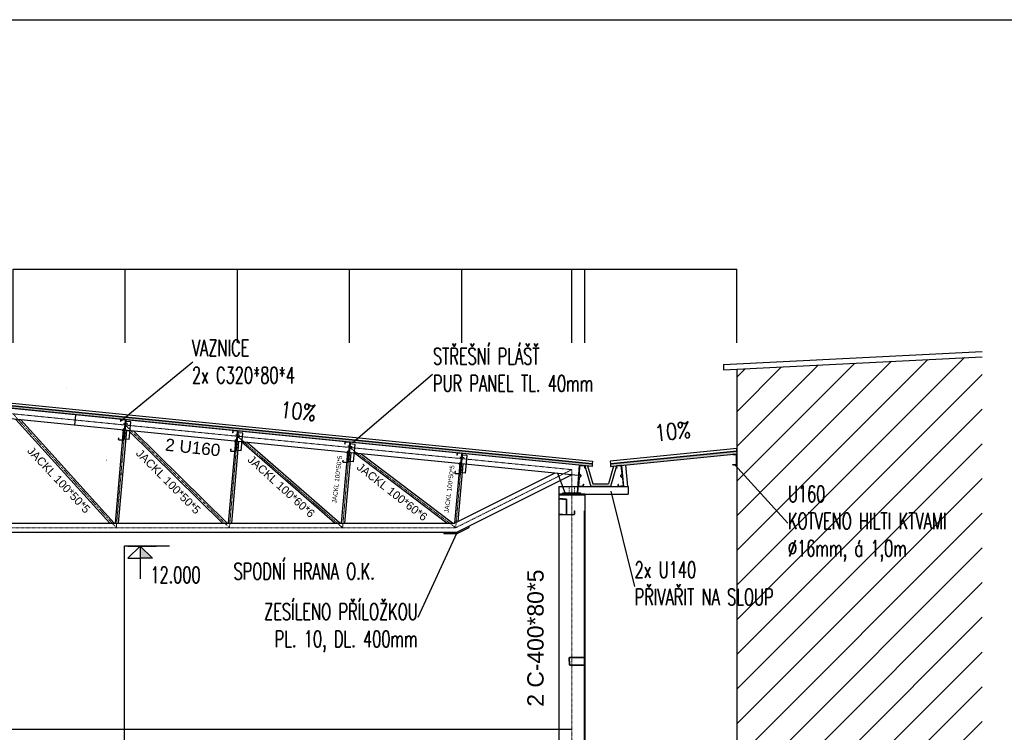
# Model space of a CAD drawing. Header units: millimetres. Extents: x -1190408159 to 361788912, y -2544212749 to 93633750.
# Tile 49 of 69: x 260957 to 275701, y -35990 to -25311. Entities that reach past the tile are written whole.
import ezdxf
from ezdxf.enums import TextEntityAlignment as Align

# ---------------------------------------------------------------- set-up
doc = ezdxf.new("R2010")
doc.units = ezdxf.units.MM
doc.header["$PDSIZE"] = -1
doc.linetypes.add('DASHDOT', pattern=[25.4, 12.7, -6.35, 0, -6.35])
doc.linetypes.add('HIDDEN2', pattern=[0.1875, 0.125, -0.0625])
for name, color, linetype in [('CKTEXTY_MALE', 6, 'Continuous'), ('CSPROFILY_POHLEDY', 7, 'Continuous'), ('CSPROFILY_SKRYTE', 6, 'HIDDEN2'), ('KOTY', 3, 'Continuous'), ('KOTY-VYSKA', 7, 'Continuous'), ('POPIS', 7, 'Continuous'), ('SRAFY', 9, 'Continuous'), ('SUMA', 7, 'Continuous'), ('ŠRAFY', 8, 'Continuous')]:
    doc.layers.add(name, color=color, linetype=linetype)
doc.layers.add('OSY', color=4, linetype='DASHDOT', lineweight=18)
doc.styles.add('100', font='romans.shx', dxfattribs={"width": 0.65, "height": 0.25})
doc.styles.add('50', font='romans.shx', dxfattribs={"width": 0.65, "height": 0.125})
doc.styles.add('ARIAL', font='ARIAL.TTF', dxfattribs={"height": 1000})
doc.styles.add('S2_5', font='ROMANS.shx', dxfattribs={"width": 0.65, "height": 2.5})
doc.dimstyles.new('100', dxfattribs={"dimscale": 0.1, "dimtxt": 1, "dimasz": 1, "dimexe": 1, "dimexo": 5, "dimgap": 1, "dimtad": 1, "dimdec": 0, "dimlfac": 1000, "dimrnd": 1, "dimdsep": 46, "dimtxsty": '100', "dimblk": 'lin_kot', "dimcen": 0, "dimclrd": 256, "dimclre": 256, "dimaunit": 2, "dimadec": 3, "dimazin": 0, "dimtfac": 1, "dimtdec": 0, "dimtix": 1, "dimtmove": 2, "dimatfit": 3, "dimldrblk": 'sip_kot', "dimfxl": 1, "dimtvp": 2.5, "dimtolj": 1, "dimtzin": 0, "dimarcsym": 0})

# ---------------------------------------------------------------- blocks, each defined once
blk = doc.blocks.new('lin_kot')
at = {"linetype": 'Continuous'}
for q in [(-1, 0), (1, 0)]:
    blk.add_line((0, 0), q, dxfattribs=at)
for points in [[(0, 0), (-1, -1)], [(0, 0), (1, 1)]]:
    blk.add_lwpolyline(points, dxfattribs=at)
blk = doc.blocks.new('*D1337')
at = {"layer": 'Defpoints', "color": 0, "lineweight": 80, "transparency": 16777216}
for p in [(271693, -29048), (269420, -30157), (271693, -30157)]:
    blk.add_point(p, dxfattribs=at)
at = {"layer": 'KOTY', "lineweight": -2, "transparency": 16777216}
for p, q in [((269420, -30156), (269420, -29048)), ((269420, -29048), (271693, -29048)), ((271693, -30156), (271693, -29048))]:
    blk.add_line(p, q, dxfattribs=at)
at = {"layer": 'KOTY', "lineweight": -2, "transparency": 16777216, "xscale": 0.1, "yscale": 0.1, "zscale": 0.1, "rotation": 180}
blk.add_blockref('lin_kot', (269420, -29048), dxfattribs=at)
at = {"layer": 'KOTY', "lineweight": -2, "transparency": 16777216, "xscale": 0.1, "yscale": 0.1, "zscale": 0.1}
blk.add_blockref('lin_kot', (271693, -29048), dxfattribs=at)
at = {"layer": 'KOTY', "color": 0, "transparency": 16777216, "insert": (270557, -29048), "char_height": 0.25, "attachment_point": 5, "style": '100'}
blk.add_mtext('\\A1;2273600', dxfattribs=at)
blk = doc.blocks.new('sip_kot')
at = {"linetype": 'Continuous'}
blk.add_lwpolyline([(0, 0, 0, 0.7, 0), (-3, 0, 0.7, 0.7, 0)], format="xyseb", dxfattribs=at)
blk = doc.blocks.new('*D1338')
at = {"layer": 'Defpoints', "color": 0, "lineweight": 80, "transparency": 16777216}
for p in [(269420, -29048), (269224, -30157), (269420, -30157)]:
    blk.add_point(p, dxfattribs=at)
at = {"layer": 'KOTY', "lineweight": -2, "transparency": 16777216}
for p, q in [((269224, -30156), (269224, -29048)), ((269224, -29048), (269420, -29048)), ((269420, -30156), (269420, -29048))]:
    blk.add_line(p, q, dxfattribs=at)
at = {"layer": 'KOTY', "lineweight": -2, "transparency": 16777216, "xscale": 0.1, "yscale": 0.1, "zscale": 0.1, "rotation": 180}
blk.add_blockref('lin_kot', (269224, -29048), dxfattribs=at)
at = {"layer": 'KOTY', "lineweight": -2, "transparency": 16777216, "xscale": 0.1, "yscale": 0.1, "zscale": 0.1}
blk.add_blockref('lin_kot', (269420, -29048), dxfattribs=at)
at = {"layer": 'KOTY', "color": 0, "transparency": 16777216, "insert": (269322, -29048), "char_height": 0.25, "attachment_point": 5, "style": '100'}
blk.add_mtext('\\A1;196000', dxfattribs=at)
blk = doc.blocks.new('A$C45533091')
at = {"layer": 'SUMA'}
for p, q in [((-0.06, 0.076), (-0.06, 0.08)), ((-0.06, 0.08), (-0.009, 0.08)), ((-0.06, 0.076), (-0.009, 0.076)), ((-0.004, -0.071), (-0.004, 0.071)), ((0, -0.071), (0, 0.071)), ((-0.06, -0.08), (-0.06, -0.076)), ((-0.06, -0.076), (-0.009, -0.076)), ((-0.06, -0.08), (-0.009, -0.08))]:
    blk.add_line(p, q, dxfattribs=at)
for centre, radius, start, end in [((-0.009, 0.071), 0.009, 360, 90), ((-0.009, 0.071), 0.005, 360, 90), ((-0.009, -0.071), 0.005, 270, 360), ((-0.009, -0.071), 0.009, 270, 360)]:
    blk.add_arc(centre, radius, start, end, dxfattribs=at)
blk = doc.blocks.new('Vaznice')
at = {"layer": 'SUMA'}
for p, q in [((118, 37), (118, -78)), ((122, -78), (122, 37)), ((194, 37), (194, 11)), ((198, 37), (198, 11)), ((198, 37), (198, 11)), ((118, -265), (118, -150)), ((122, -88), (141, -107)), ((122, -140), (141, -121)), ((122, -150), (122, -265)), ((125, -85), (144, -104)), ((125, -143), (144, -124)), ((194, -265), (194, -239)), ((198, -265), (198, -239)), ((198, -265), (198, -239))]:
    blk.add_line(p, q, dxfattribs=at)
at = {"layer": 'SUMA', "color": 7, "linetype": 'Continuous'}
for p, q in [((127, 46), (189, 46)), ((127, 42), (189, 42)), ((194, 11), (198, 11)), ((127, -270), (189, -270)), ((127, -274), (189, -274)), ((194, -239), (198, -239))]:
    blk.add_line(p, q, dxfattribs=at)
for centre, radius, start, end in [((127, 37), 9, 90, 180), ((127, 37), 5, 90, 180), ((127, -265), 9, 180, 270), ((127, -265), 5, 180, 270)]:
    blk.add_arc(centre, radius, start, end, dxfattribs=at)
at = {"layer": 'SUMA'}
for centre, radius, start, end in [((189, 37), 9, 0, 90), ((189, 37), 5, 0, 90), ((132, -78), 14, 180, 224.9113), ((132, -150), 14, 135.0887, 180), ((132, -78), 10, 180, 224.9113), ((132, -150), 10, 135.0887, 180), ((134, -114), 10, 0, 44.9113), ((134, -114), 10, 315.0887, 0), ((134, -114), 14, 0, 44.4153), ((134, -114), 14, 315.5847, 0), ((189, -265), 9, 270, 0), ((189, -265), 5, 270, 0)]:
    blk.add_arc(centre, radius, start, end, dxfattribs=at)
blk = doc.blocks.new('A$C702019A3')
at = {"layer": 'SUMA', "xscale": -1, "rotation": 174.2894068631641}
blk.add_blockref('Vaznice', (-145, -261), dxfattribs=at)
blk = doc.blocks.new('*D1343')
at = {"layer": 'Defpoints', "color": 0, "lineweight": 80, "transparency": 16777216}
for p in [(245459, -35944), (269224, -35944), (269224, -35944)]:
    blk.add_point(p, dxfattribs=at)
at = {"layer": 'KOTY', "lineweight": -2, "transparency": 16777216}
for p, q in [((245459, -35944), (245459, -35944)), ((245459, -35944), (269224, -35944)), ((269224, -35944), (269224, -35944))]:
    blk.add_line(p, q, dxfattribs=at)
at = {"layer": 'KOTY', "lineweight": -2, "transparency": 16777216, "xscale": 0.1, "yscale": 0.1, "zscale": 0.1, "rotation": 180}
blk.add_blockref('lin_kot', (245459, -35944), dxfattribs=at)
at = {"layer": 'KOTY', "lineweight": -2, "transparency": 16777216, "xscale": 0.1, "yscale": 0.1, "zscale": 0.1}
blk.add_blockref('lin_kot', (269224, -35944), dxfattribs=at)
at = {"layer": 'KOTY', "color": 0, "transparency": 16777216, "insert": (257341, -35944), "char_height": 0.25, "attachment_point": 5, "style": '100'}
blk.add_mtext('\\A1;23765000', dxfattribs=at)
blk = doc.blocks.new('*D1361')
at = {"layer": 'Defpoints', "color": 0, "lineweight": 80, "transparency": 16777216}
for p in [(261790, -31232), (261775, -31388), (261775, -31388)]:
    blk.add_point(p, dxfattribs=at)
at = {"layer": 'KOTY', "lineweight": -2, "transparency": 16777216}
for p, q in [((261790, -31232), (261775, -31388)), ((261791, -31232), (261791, -31232)), ((261775, -31388), (261775, -31388))]:
    blk.add_line(p, q, dxfattribs=at)
at = {"layer": 'KOTY', "lineweight": -2, "transparency": 16777216, "xscale": 0.1, "yscale": 0.1, "zscale": 0.1}
for p, rotation in [((261790, -31232), 84.2894068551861), ((261775, -31388), 264.2894068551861)]:
    blk.add_blockref('lin_kot', p, dxfattribs=dict(at, rotation=rotation))
at = {"layer": 'KOTY', "color": 0, "transparency": 16777216, "insert": (261656, -30843), "char_height": 0.25, "attachment_point": 5, "rotation": 84.2894, "style": '100'}
blk.add_mtext('\\A1;156800', dxfattribs=at)
blk = doc.blocks.new('*D1362')
at = {"layer": 'Defpoints', "color": 0, "lineweight": 80, "transparency": 16777216}
for p in [(262449, -32117), (262497, -32121), (262497, -32121)]:
    blk.add_point(p, dxfattribs=at)
at = {"layer": 'KOTY', "lineweight": -2, "transparency": 16777216}
for p, q in [((262449, -32116), (262449, -32117)), ((262449, -32117), (262497, -32121)), ((262498, -32121), (262497, -32121))]:
    blk.add_line(p, q, dxfattribs=at)
at = {"layer": 'KOTY', "lineweight": -2, "transparency": 16777216, "xscale": 0.1, "yscale": 0.1, "zscale": 0.1}
for p, rotation in [((262449, -32117), 174.9999772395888), ((262497, -32121), 354.9999772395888)]:
    blk.add_blockref('lin_kot', p, dxfattribs=dict(at, rotation=rotation))
at = {"layer": 'KOTY', "color": 0, "transparency": 16777216, "insert": (262259, -31910), "char_height": 0.25, "attachment_point": 5, "rotation": 355, "style": '100'}
blk.add_mtext('\\A1;49000', dxfattribs=at)
blk = doc.blocks.new('vys_kota')
at = {"linetype": 'Continuous'}
for p, q in [((0, 0), (0, 5.01)), ((0, 0), (-1.88, 1.88)), ((-1.88, 1.88), (0, 1.88)), ((1.88, 1.88), (0, 1.88)), ((0, 0), (1.88, 1.88))]:
    blk.add_line(p, q, dxfattribs=at)
for points in [[(0, 1.88), (0, 0), (1.88, 1.88)], [(0, 0), (1.88, 1.88), (0, 1.88), (0, 0)]]:
    blk.add_solid(points, dxfattribs=at)
at = {"color": 7, "linetype": 'Continuous', "style": 'S2_5', "width": 0.65}
blk.add_attdef('VYSKA', (1.57, 3.17), '', height=2.5, dxfattribs=at)
blk = doc.blocks.new('*D1364')
at = {"layer": 'Defpoints', "color": 0, "lineweight": 80, "transparency": 16777216}
for p in [(262525, -33198), (263202, -33198), (261976, -44958)]:
    blk.add_point(p, dxfattribs=at)
at = {"layer": 'KOTY', "lineweight": -2, "transparency": 16777216}
for p, q in [((263201, -33198), (262525, -33198)), ((262525, -44958), (262525, -33198)), ((261977, -44958), (262525, -44958))]:
    blk.add_line(p, q, dxfattribs=at)
at = {"layer": 'KOTY', "lineweight": -2, "transparency": 16777216, "xscale": 0.1, "yscale": 0.1, "zscale": 0.1}
for p, rotation in [((262525, -33198), 90), ((262525, -44958), 270)]:
    blk.add_blockref('lin_kot', p, dxfattribs=dict(at, rotation=rotation))
at = {"layer": 'KOTY', "color": 0, "transparency": 16777216, "insert": (262525, -39078), "char_height": 0.25, "attachment_point": 5, "rotation": 90, "style": '100'}
blk.add_mtext('\\A1;11759811', dxfattribs=at)
blk = doc.blocks.new('A$C0B455823')
at = {"layer": 'SRAFY', "color": 1}
for p, q in [((47, 91), (-20, 98)), ((-13, -134), (13, 134)), ((-5, -135), (21, 134)), ((17, 85), (9, 86)), ((18, 103), (10, 103)), ((93, 126), (13, 134)), ((66, -142), (93, 126)), ((28, -98), (-39, -92)), ((66, -142), (-13, -134)), ((-2, -104), (-10, -103)), ((-1, -86), (-9, -86))]:
    blk.add_line(p, q, dxfattribs=at)
at = {"layer": 'SRAFY', "color": 1, "xscale": -0.9999999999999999, "rotation": 354.2894068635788}
blk.add_blockref('Vaznice', (129, 102), dxfattribs=at)
blk = doc.blocks.new('*D1366')
at = {"layer": 'Defpoints', "color": 0, "lineweight": 80, "transparency": 16777216}
for p in [(269224, -29048), (267576, -30157), (269224, -30157)]:
    blk.add_point(p, dxfattribs=at)
at = {"layer": 'KOTY', "lineweight": -2, "transparency": 16777216}
for p, q in [((267576, -30156), (267576, -29048)), ((267576, -29048), (269224, -29048)), ((269224, -30156), (269224, -29048))]:
    blk.add_line(p, q, dxfattribs=at)
at = {"layer": 'KOTY', "lineweight": -2, "transparency": 16777216, "xscale": 0.1, "yscale": 0.1, "zscale": 0.1, "rotation": 180}
blk.add_blockref('lin_kot', (267576, -29048), dxfattribs=at)
at = {"layer": 'KOTY', "lineweight": -2, "transparency": 16777216, "xscale": 0.1, "yscale": 0.1, "zscale": 0.1}
blk.add_blockref('lin_kot', (269224, -29048), dxfattribs=at)
at = {"layer": 'KOTY', "color": 0, "transparency": 16777216, "insert": (268400, -29048), "char_height": 0.25, "attachment_point": 5, "style": '100'}
blk.add_mtext('\\A1;1647380', dxfattribs=at)
blk = doc.blocks.new('*D1367')
at = {"layer": 'Defpoints', "color": 0, "lineweight": 80, "transparency": 16777216}
for p in [(267576, -29048), (265897, -30157), (267576, -30157)]:
    blk.add_point(p, dxfattribs=at)
at = {"layer": 'KOTY', "lineweight": -2, "transparency": 16777216}
for p, q in [((265897, -30156), (265897, -29048)), ((265897, -29048), (267576, -29048)), ((267576, -30156), (267576, -29048))]:
    blk.add_line(p, q, dxfattribs=at)
at = {"layer": 'KOTY', "lineweight": -2, "transparency": 16777216, "xscale": 0.1, "yscale": 0.1, "zscale": 0.1, "rotation": 180}
blk.add_blockref('lin_kot', (265897, -29048), dxfattribs=at)
at = {"layer": 'KOTY', "lineweight": -2, "transparency": 16777216, "xscale": 0.1, "yscale": 0.1, "zscale": 0.1}
blk.add_blockref('lin_kot', (267576, -29048), dxfattribs=at)
at = {"layer": 'KOTY', "color": 0, "transparency": 16777216, "insert": (266737, -29048), "char_height": 0.25, "attachment_point": 5, "style": '100'}
blk.add_mtext('\\A1;1679720', dxfattribs=at)
blk = doc.blocks.new('*D1368')
at = {"layer": 'Defpoints', "color": 0, "lineweight": 80, "transparency": 16777216}
for p in [(265897, -29048), (264217, -30157), (265897, -30157)]:
    blk.add_point(p, dxfattribs=at)
at = {"layer": 'KOTY', "lineweight": -2, "transparency": 16777216}
for p, q in [((264217, -30156), (264217, -29048)), ((264217, -29048), (265897, -29048)), ((265897, -30156), (265897, -29048))]:
    blk.add_line(p, q, dxfattribs=at)
at = {"layer": 'KOTY', "lineweight": -2, "transparency": 16777216, "xscale": 0.1, "yscale": 0.1, "zscale": 0.1, "rotation": 180}
blk.add_blockref('lin_kot', (264217, -29048), dxfattribs=at)
at = {"layer": 'KOTY', "lineweight": -2, "transparency": 16777216, "xscale": 0.1, "yscale": 0.1, "zscale": 0.1}
blk.add_blockref('lin_kot', (265897, -29048), dxfattribs=at)
at = {"layer": 'KOTY', "color": 0, "transparency": 16777216, "insert": (265057, -29048), "char_height": 0.25, "attachment_point": 5, "style": '100'}
blk.add_mtext('\\A1;1679720', dxfattribs=at)
blk = doc.blocks.new('*D1369')
at = {"layer": 'Defpoints', "color": 0, "lineweight": 80, "transparency": 16777216}
for p in [(264217, -29048), (262537, -30157), (264217, -30157)]:
    blk.add_point(p, dxfattribs=at)
at = {"layer": 'KOTY', "lineweight": -2, "transparency": 16777216}
for p, q in [((262537, -30156), (262537, -29048)), ((262537, -29048), (264217, -29048)), ((264217, -30156), (264217, -29048))]:
    blk.add_line(p, q, dxfattribs=at)
at = {"layer": 'KOTY', "lineweight": -2, "transparency": 16777216, "xscale": 0.1, "yscale": 0.1, "zscale": 0.1, "rotation": 180}
blk.add_blockref('lin_kot', (262537, -29048), dxfattribs=at)
at = {"layer": 'KOTY', "lineweight": -2, "transparency": 16777216, "xscale": 0.1, "yscale": 0.1, "zscale": 0.1}
blk.add_blockref('lin_kot', (264217, -29048), dxfattribs=at)
at = {"layer": 'KOTY', "color": 0, "transparency": 16777216, "insert": (263377, -29048), "char_height": 0.25, "attachment_point": 5, "style": '100'}
blk.add_mtext('\\A1;1679720', dxfattribs=at)
blk = doc.blocks.new('*D1370')
at = {"layer": 'Defpoints', "color": 0, "lineweight": 80, "transparency": 16777216}
for p in [(262537, -29048), (260858, -30157), (262537, -30157)]:
    blk.add_point(p, dxfattribs=at)
at = {"layer": 'KOTY', "lineweight": -2, "transparency": 16777216}
for p, q in [((260858, -30156), (260858, -29048)), ((260858, -29048), (262537, -29048)), ((262537, -30156), (262537, -29048))]:
    blk.add_line(p, q, dxfattribs=at)
at = {"layer": 'KOTY', "lineweight": -2, "transparency": 16777216, "xscale": 0.1, "yscale": 0.1, "zscale": 0.1, "rotation": 180}
blk.add_blockref('lin_kot', (260858, -29048), dxfattribs=at)
at = {"layer": 'KOTY', "lineweight": -2, "transparency": 16777216, "xscale": 0.1, "yscale": 0.1, "zscale": 0.1}
blk.add_blockref('lin_kot', (262537, -29048), dxfattribs=at)
at = {"layer": 'KOTY', "color": 0, "transparency": 16777216, "insert": (261697, -29048), "char_height": 0.25, "attachment_point": 5, "style": '100'}
blk.add_mtext('\\A1;1679720', dxfattribs=at)
blk = doc.blocks.new('A$C3FF1313D')
at = {"layer": 'CSPROFILY_POHLEDY'}
blk.add_line((17, -2), (17, -2), dxfattribs=at)
blk.add_line((17, -2), (17, -2), dxfattribs=at)
blk.add_line((17, -2), (17, -2), dxfattribs=at)
blk.add_line((17, -2), (17, -2), dxfattribs=at)
blk.add_line((17, -2), (17, -2), dxfattribs=at)
at = {"layer": 'OSY', "color": 1}
blk.add_line((17, -2), (17, -2), dxfattribs=at)
blk.add_line((17, -2), (17, -2), dxfattribs=at)
at = {"layer": 'SUMA', "color": 1}
blk.add_line((17, -2), (17, -2), dxfattribs=at)
blk.add_line((17, -2), (17, -2), dxfattribs=at)
blk.add_line((17, -2), (17, -2), dxfattribs=at)
blk.add_line((17, -2), (17, -2), dxfattribs=at)
at = {"layer": 'SUMA', "xscale": -0.001000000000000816, "yscale": 0.000999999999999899, "zscale": 0.001, "rotation": 354.9999772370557}
blk.add_blockref('Vaznice', (17, -2), dxfattribs=at)
blk = doc.blocks.new('A$C7C5A5B29')
at = {"layer": 'SUMA'}
for p, q in [((0.111, 0), (-0.111, 0)), ((-0.12, -0.06), (-0.12, -0.009)), ((-0.116, -0.06), (-0.12, -0.06)), ((-0.116, -0.06), (-0.116, -0.009)), ((0.111, -0.004), (-0.111, -0.004)), ((0.116, -0.06), (0.116, -0.009)), ((0.12, -0.06), (0.116, -0.06)), ((0.12, -0.06), (0.12, -0.009))]:
    blk.add_line(p, q, dxfattribs=at)
for centre, radius, start, end in [((-0.111, -0.009), 0.009, 90, 180), ((0.111, -0.009), 0.009, 0, 90), ((-0.111, -0.009), 0.005, 90, 180), ((0.111, -0.009), 0.005, 0, 90)]:
    blk.add_arc(centre, radius, start, end, dxfattribs=at)

msp = doc.modelspace()

# ---------------------------------------------------------------- hatches: boundary and pattern name
at = {"layer": 'KOTY'}
h = msp.add_hatch(dxfattribs=at)
h.set_pattern_fill('ANSI31', color=8, scale=2940, style=0)
h.set_pattern_definition([(45, (241220.13, -5010.6), (-259.8617, 259.8617), [])])
h.paths.add_polyline_path([(271693.36755, -30548.33548), (275370.41245, -30361.20653), (275370.41245, -45105.18039), (271693.36755, -45105.18039)])
h.paths.add_polyline_path([(272399.73601, -32233.03298), (275176.40268, -32233.03298), (275176.40268, -33463.86632), (272399.73601, -33463.86632)], flags=24)
h.paths.add_polyline_path([(270103.45529, -33370.57797), (272561.62196, -33370.57797), (272561.62196, -34216.4113), (270103.45529, -34216.4113)], flags=9)
h.paths.add_polyline_path([(273142.05227, -40059.03009), (273142.05227, -35745.16668), (272442.2731, -35745.16668), (272442.2731, -40059.03009)], flags=24)
at = {"layer": 'ŠRAFY'}
h = msp.add_hatch(dxfattribs=at)
h.set_pattern_fill('HONEY', color=8, scale=147, angle=281.350938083, style=0)
h.set_pattern_definition([(264.2894069, (293131.827, 2295237.818), (-18.57681371, -25.84228831), [18.375, -36.75]), (144.2894069, (293131.827, 2295237.818), (-13.09167131, 29.00913675), [18.375, -36.75]), (204.2894069, (293131.827, 2295237.818), (-31.66848502, 3.16684844), [-36.75, 18.375])])
h.paths.add_polyline_path([(269530.63385, -31966.53048), (269526.73331, -32005.53594), (257341.26755, -30786.98936), (257345.1681, -30747.98389)])
h = msp.add_hatch(dxfattribs=at)
h.set_pattern_fill('HONEY', color=8, scale=147, angle=281.350938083, style=0)
h.set_pattern_definition([(275.7105931, (246200.247, 2295237.818), (18.57681371, -25.84228831), [18.375, -36.75]), (35.7105931, (246200.247, 2295237.818), (13.09167131, 29.00913675), [18.375, -36.75]), (335.7105931, (246200.247, 2295237.818), (31.66848502, 3.16684844), [-36.75, 18.375])])
h.paths.add_polyline_path([(269801.44053, -31966.53048), (269805.34108, -32005.53594), (271701.11637, -31815.95841), (271697.21582, -31776.95293)])

# ---------------------------------------------------------------- linework, layer by layer
for p, q in [((271493.38284, -30480.01147), (275370.41245, -30282.70507)), ((271497.36755, -30558.31014), (275370.41245, -30361.20653)), ((271493.38284, -30480.01147), (271497.36755, -30558.31014)), ((271693.36755, -30548.33548), (271693.36755, -45105.18039)), ((269526.73331, -32005.53594), (257341.26755, -30786.98936)), ((269530.63385, -31966.53048), (257345.1681, -30747.98389)), ((269318.27309, -32142.27197), (257353.02755, -30945.74741)), ((262307.4649, -32855.18039), (260899.614, -31300.40606)), ((262373.5683, -32855.18039), (260972.29905, -31307.67456)), ((262506.0137, -31461.04603), (262384.04219, -32855.18039)), ((262554.77427, -31465.92208), (262433.22936, -32855.18039)), ((263992.60441, -32855.18039), (262587.30248, -31469.17491)), ((264062.38492, -32855.18039), (262664.95651, -31476.94031)), ((264185.7337, -31629.01803), (264078.4579, -32855.18039)), ((264234.49427, -31633.89408), (264127.64507, -32855.18039)), ((265675.33204, -32855.18039), (264277.06136, -31638.15079)), ((265749.96692, -32855.18039), (264361.38428, -31646.58309)), ((265865.4537, -31796.99003), (265772.87361, -32855.18039)), ((265914.21427, -31801.86608), (265822.06079, -32855.18039)), ((267354.61256, -32855.18039), (265969.87095, -31807.43175)), ((267435.8214, -32855.18039), (266063.44715, -31816.78937)), ((269801.44053, -31966.53048), (271697.21582, -31776.95293)), ((269805.34108, -32005.53594), (271701.11637, -31815.95841)), ((267545.1737, -31964.96203), (267467.28932, -32855.18039)), ((267593.93427, -31969.83808), (267518.61961, -32830.68458)), ((269333.87527, -31986.25013), (269302.16755, -32401.32739)), ((269341.67637, -31987.03024), (269310.31281, -32401.32739)), ((267469.67345, -32855.18039), (268964.79725, -32106.92438)), ((267502.08887, -32992.38039), (269220.30415, -32132.47507)), ((269027.76755, -32307.33169), (269027.76755, -32420.92739)), ((269027.76755, -32307.33169), (270070.40734, -32307.33169)), ((269027.76755, -32428.76739), (269027.76755, -37314.18039)), ((269419.76755, -32420.92739), (270070.40734, -32420.92739)), ((269419.76755, -32428.76739), (269419.76755, -45938.18039)), ((270070.40734, -32307.33169), (270070.40734, -32420.92739)), ((257341.26755, -32855.18039), (267469.67345, -32855.18039)), ((257341.26755, -32992.38039), (267502.08887, -32992.38039)), ((267306.08887, -32992.38039), (267306.08887, -33011.98039)), ((267306.08887, -33011.98039), (267506.71965, -33011.98039)), ((267506.71965, -33011.98039), (267686.13594, -32922.18895)), ((267677.36404, -32904.66143), (267686.13594, -32922.18895))]:
    msp.add_line(p, q)
for points in [[(269967.36966, -31989.33308), (269999.16952, -32307.33169)], [(270025.87785, -31983.48226), (270058.26279, -32307.33169)]]:
    msp.add_lwpolyline(points)
at = {"layer": 'CSPROFILY_SKRYTE'}
for p, q in [((269173.78755, -32401.32739), (269173.78755, -32420.92739)), ((269195.34755, -32401.32739), (269195.34755, -32420.92739)), ((269252.18755, -32401.32739), (269252.18755, -32420.92739)), ((269273.74755, -32401.32739), (269273.74755, -32420.92739))]:
    msp.add_line(p, q, dxfattribs=at)
at = {"layer": 'KOTY'}
msp.add_line((262574.29835, -33198.36985), (262998.73809, -33198.36985), dxfattribs=at)
at = {"layer": 'KOTY', "color": 5}
msp.add_lwpolyline([(197334.27297, -25311.48867), (294147.89391, -25311.48867), (294147.89391, -51821.74552), (197334.27297, -51821.74552)], close=True, dxfattribs=at)
at = {"layer": 'KOTY'}
for points in [[(265699.49539, -31431.19922, 0, 88.2, 0), (265512.75625, -31412.52531, 0, 0, 0), (264766.21923, -31335.03207, 0, 0, 0)], [(270274.31314, -31735.37109, 0, 88.2, 0), (270461.05228, -31716.69719, 0, 0, 0), (271207.58931, -31639.20398, 0, 0, 0)]]:
    msp.add_lwpolyline(points, format="xyseb", dxfattribs=at)
at = {"layer": 'OSY', "ltscale": 0.3}
for p, q in [((269223.76755, -32054.03039), (257341.26755, -30865.78039)), ((262402.63402, -32923.78039), (260857.50755, -31217.40439)), ((262537.22755, -31385.37639), (262402.63402, -32923.78039)), ((264097.04974, -32923.78039), (262537.22755, -31385.37639)), ((264216.94755, -31553.34839), (264097.04974, -32923.78039)), ((265791.46545, -32923.78039), (264216.94755, -31553.34839)), ((265896.66755, -31721.32039), (265791.46545, -32923.78039)), ((267485.88116, -32923.78039), (265896.66755, -31721.32039)), ((267576.38755, -31889.29239), (267485.88116, -32923.78039)), ((267485.88116, -32923.78039), (269223.76755, -32054.03039)), ((269223.76755, -32054.03039), (269223.76755, -47665.57983)), ((257341.26755, -32923.78039), (267485.88116, -32923.78039))]:
    msp.add_line(p, q, dxfattribs=at)
at = {"layer": 'OSY'}
for p, q in [((269184.56755, -32303.32739), (269184.56755, -32430.72739)), ((269262.96755, -32303.32739), (269262.96755, -32430.72739))]:
    msp.add_line(p, q, dxfattribs=at)
at = {"layer": 'POPIS'}
msp.add_line((269415.84755, -37176.98039), (269415.84755, -32668.98039), dxfattribs=at)
at = {"layer": 'SUMA'}
for p, q in [((269304.12755, -31983.27536), (269304.12755, -31983.27536)), ((269126.02392, -32401.32739), (269012.71424, -32111.71608)), ((269419.76755, -32428.76739), (269027.76755, -32428.76739))]:
    msp.add_line(p, q, dxfattribs=at)
for points in [[(269027.76755, -32428.76739), (269419.76755, -32428.76739), (269419.76755, -32420.92739), (269027.76755, -32420.92739)], [(269354.6578, -32411.12739), (269089.79103, -32411.12739), (269089.79103, -32401.32739), (269354.6578, -32401.32739)], [(269354.6578, -32420.92739), (269089.79103, -32420.92739), (269089.79103, -32411.12739), (269354.6578, -32411.12739)]]:
    msp.add_lwpolyline(points, close=True, dxfattribs=at)
at = {"layer": 'ŠRAFY', "color": 6}
for p, q in [((269537.57008, -32268.13169), (269772.64717, -32268.13169)), ((269802.10862, -32307.33169), (269508.10862, -32307.33169))]:
    msp.add_line(p, q, dxfattribs=at)
for points in [[(269530.63385, -31966.53048), (269526.73331, -32005.53594), (257341.26755, -30786.98936), (257345.1681, -30747.98389)], [(269534.48213, -31927.5198), (269530.58158, -31966.52525), (257345.11582, -30747.97868), (257349.01637, -30708.97322)], [(269797.59226, -31927.5198), (269801.49281, -31966.52525), (271697.26809, -31776.94772), (271693.36755, -31737.94227)], [(269801.44053, -31966.53048), (269805.34108, -32005.53594), (271701.11637, -31815.95841), (271697.21582, -31776.95293)]]:
    msp.add_lwpolyline(points, close=True, dxfattribs=at)
for points in [[(269417.58123, -31994.62073), (269508.10862, -32307.33169)], [(269459.6074, -31998.82335), (269537.57008, -32268.13169)], [(269849.95823, -32001.07422), (269772.64717, -32268.13169)], [(269891.98441, -31996.87161), (269802.10862, -32307.33169)]]:
    msp.add_lwpolyline(points, dxfattribs=at)

# ---------------------------------------------------------------- block references
for name, p, xscale, yscale, zscale, rotation in [('A$C3FF1313D', (262536.44543, -31394.31599), 0.980000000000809, 0.980000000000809, 0.980000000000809, 0.7105703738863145), ('A$C3FF1313D', (264216.16543, -31562.28799), 0.980000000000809, 0.980000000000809, 0.980000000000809, 0.7105703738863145), ('A$C3FF1313D', (265895.88543, -31730.25999), 0.980000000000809, 0.980000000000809, 0.980000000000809, 0.7105703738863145), ('A$C3FF1313D', (267575.60543, -31898.23199), 0.980000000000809, 0.980000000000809, 0.980000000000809, 0.7105703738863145), ('A$C702019A3', (269341.47269, -31989.5426), 0.9799999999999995, 0.9799999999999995, 0.9799999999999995, 2.151412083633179), ('A$C7C5A5B29', (269027.76755, -32610.18039), 980, 980, 980, 89.99999999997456), ('A$C7C5A5B29', (269145.36755, -32610.18039), -980, 980, 980, 270), ('A$C7C5A5B29', (269145.36755, -32727.78039), 980, 980, 980, 179.9999999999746), ('A$C7C5A5B29', (269302.16755, -34981.78039), 980, 980, 980, 179.9999999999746)]:
    msp.add_blockref(name, p, dxfattribs=dict(xscale=xscale, yscale=yscale, zscale=zscale, rotation=rotation))
for name, p, xscale, yscale, zscale in [('A$C702019A3', (269967.36966, -31989.33308), -0.98, 0.98, 0.98), ('A$C7C5A5B29', (269302.16755, -34864.18039), -980, 980, 980)]:
    msp.add_blockref(name, p, dxfattribs=dict(xscale=xscale, yscale=yscale, zscale=zscale))
at = {"layer": 'KOTY'}
for name, p, xscale, yscale, zscale in [('A$C0B455823', (262529.42801, -31463.37176), 0.9800000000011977, 0.9800000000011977, 0.9800000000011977), ('A$C0B455823', (264209.14801, -31631.34376), 0.9800000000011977, 0.9800000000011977, 0.9800000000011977), ('A$C0B455823', (265888.86801, -31799.31576), 0.98, 0.98, 0.98), ('A$C0B455823', (267568.58801, -31967.28776), 0.9800000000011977, 0.9800000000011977, 0.9800000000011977), ('A$C45533091', (271693.36755, -31901.25217), 980, 980, 980)]:
    msp.add_blockref(name, p, dxfattribs=dict(at, xscale=xscale, yscale=yscale, zscale=zscale))
at = {"layer": 'KOTY-VYSKA'}
ref = msp.add_blockref('vys_kota', (262760.15178, -33198.36985), dxfattribs=dict(at, xscale=-98, yscale=98, zscale=98, rotation=180))
ref.add_attrib('VYSKA', '12.000', (262913.99218, -33753.82405), dxfattribs={"layer": '0', "color": 7, "linetype": 'Continuous', "height": 245, "style": 'S2_5', "width": 0.65})

# ---------------------------------------------------------------- texts
at = {"layer": 'CKTEXTY_MALE', "color": 7, "style": 'ARIAL'}
for s, height, rotation, p in [('2 U160', 183.75, 353.903037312, (263548.73145, -31720.86468)), ('JACKL 100*50*5', 122.5, 312.997344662, (261543.40199, -32208.00768)), ('JACKL 100*50*5', 122.5, 314.716869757, (263183.37087, -32232.02626)), ('JACKL 100*60*6', 122.5, 317.652642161, (264874.14962, -32305.36007)), ('JACKL 100*50*5', 68.6, 82.990183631, (265708.25886, -32200.72078)), ('JACKL 100*60*6', 122.5, 321.769778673, (266535.07194, -32386.82386)), ('JACKL 100*50*5', 68.6, 82.990183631, (267390.3502, -32345.22214)), ('2 C-400*80*5', 245, 90, (268679.81285, -34578.70801))]:
    msp.add_text(s, height=height, rotation=rotation, dxfattribs=at).set_placement(p, align=Align.MIDDLE_CENTER)
at = {"layer": 'POPIS', "style": '50', "width": 0.8}
for rotation, p in [(354.141266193, (264847.4595, -31272.79762)), (5.858731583, (270479.91268, -31629.36857))]:
    msp.add_text('10%', height=245, rotation=rotation, dxfattribs=at).set_placement(p)
at = {"layer": 'POPIS', "char_height": 245, "style": '50'}
for s, insert, attachment_point in [('{\\Fromans.shx|c238;VAZNICE\\P2x C320*80*4}', (263536.37829, -30107.42298), 1), ('{\\Fromans.shx|c238;STŘEŠNÍ PLÁŠŤ \\PPUR PANEL TL. 40mm}', (267145.36502, -30231.36681), 1), ('{\\Fromans.shx|c238;U160\\PKOTVENO HILTI KTVAMI\\P%%C16mm, á 1,0m}', (272460.98601, -32294.28298), 1), ('{\\Fromans.shx|c238;SPODNÍ HRANA O.K.}', (266275.86197, -33454.17727), 3), ('{\\Fromans.shx|c238;2x U140\\PPŘIVAŘIT NA SLOUP}', (270164.70529, -33431.82797), 1), ('{\\Fromans.shx|c238;ZESÍLENO PŘÍLOŽKOU \\PPL. 10, DL. 400mm}', (266917.8226, -34059.74815), 3)]:
    msp.add_mtext(s, dxfattribs=dict(at, insert=insert, attachment_point=attachment_point))

# ---------------------------------------------------------------- dimensions: what is measured, and where the dimension line sits
at = {"layer": 'KOTY'}
for base, p1, p2, picture, middle in [((262537.22755, -29047.94606), (260857.50755, -30156.50438), (262537.22755, -30156.50438), '*D1370', (261697.36755, -29047.72106)), ((264216.94755, -29047.94606), (262537.22755, -30156.50438), (264216.94755, -30156.50438), '*D1369', (263377.08755, -29047.72106)), ((265896.66755, -29047.94606), (264216.94755, -30156.50438), (265896.66755, -30156.50438), '*D1368', (265056.80755, -29047.72106)), ((267576.38755, -29047.94606), (265896.66755, -30156.50438), (267576.38755, -30156.50438), '*D1367', (266736.52755, -29047.72106)), ((269223.76755, -29047.94606), (267576.38755, -30156.50438), (269223.76755, -30156.50438), '*D1366', (268400.07755, -29047.72106)), ((269419.76755, -29047.94606), (269223.76755, -30156.50438), (269419.76755, -30156.50438), '*D1338', (269321.76755, -29047.72106)), ((271693.36755, -29047.94606), (269419.76755, -30156.50438), (271693.36755, -30156.50438), '*D1337', (270556.56755, -29047.72106)), ((269223.76755, -35944.46408), (245458.76755, -35944.46408), (269223.76755, -35944.46408), '*D1343', (257341.26755, -35944.23908))]:
    dim = msp.add_linear_dim(base=base, p1=p1, p2=p2, dimstyle='100', dxfattribs=at)
    dim.commit()
    dim.dimension.update_dxf_attribs({"geometry": picture, "text_midpoint": middle})
for base, p1, p2, angle, picture, middle in [((261774.82901, -31387.92756), (261790.43119, -31231.90573), (261774.82901, -31387.92756), 264.289406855, '*D1361', (261656.07768, -30843.30525)), ((262497.45873, -32121.03869), (262448.64519, -32116.76803), (262497.45873, -32121.03869), 354.99997724, '*D1362', (262259.48405, -31909.85939))]:
    dim = msp.add_linear_dim(base=base, p1=p1, p2=p2, angle=angle, dimstyle='100', dxfattribs=at)
    dim.commit()
    dim.dimension.update_dxf_attribs({"geometry": picture, "text_midpoint": middle, "dimtype": 161})
dim = msp.add_linear_dim(base=(262525.29835, -33198.36985), p1=(261976.43987, -44958.18039), p2=(263201.6368, -33198.36985), angle=90, dimstyle='100', dxfattribs=at)
dim.commit()
dim.dimension.update_dxf_attribs({"geometry": '*D1364', "text_midpoint": (262525.07335, -39078.27512)})

# ---------------------------------------------------------------- leaders
at = {"layer": 'POPIS', "annotation_type": 0, "has_hookline": 1}
for points, hookline_direction, text_width in [([(262465.17206, -31328.54966), (263547.80733, -30439.32892), (263547.90733, -30439.32892)], 0, 1713.83333), ([(265957.23743, -31635.24969), (267140.22579, -30620.68282), (267140.32579, -30620.68282)], 0, 2722.41667), ([(271659.55755, -31975.73217), (272457.76097, -32856.07792), (272457.86097, -32856.07792)], 0, 2654.16667), ([(269807.32308, -32375.30439), (270162.93271, -33805.87715), (270163.03271, -33805.87715)], 0, 2335.66667), ([(267504.17485, -33001.88875), (266918.0226, -34271.02078), (266917.9226, -34271.02078)], 1, 2540.41667)]:
    msp.add_leader(points, dimstyle='100', override={"dimgap": 1, "dimtad": 0}, dxfattribs=dict(at, hookline_direction=hookline_direction, text_width=text_width))

doc.saveas('drawing.dxf')
